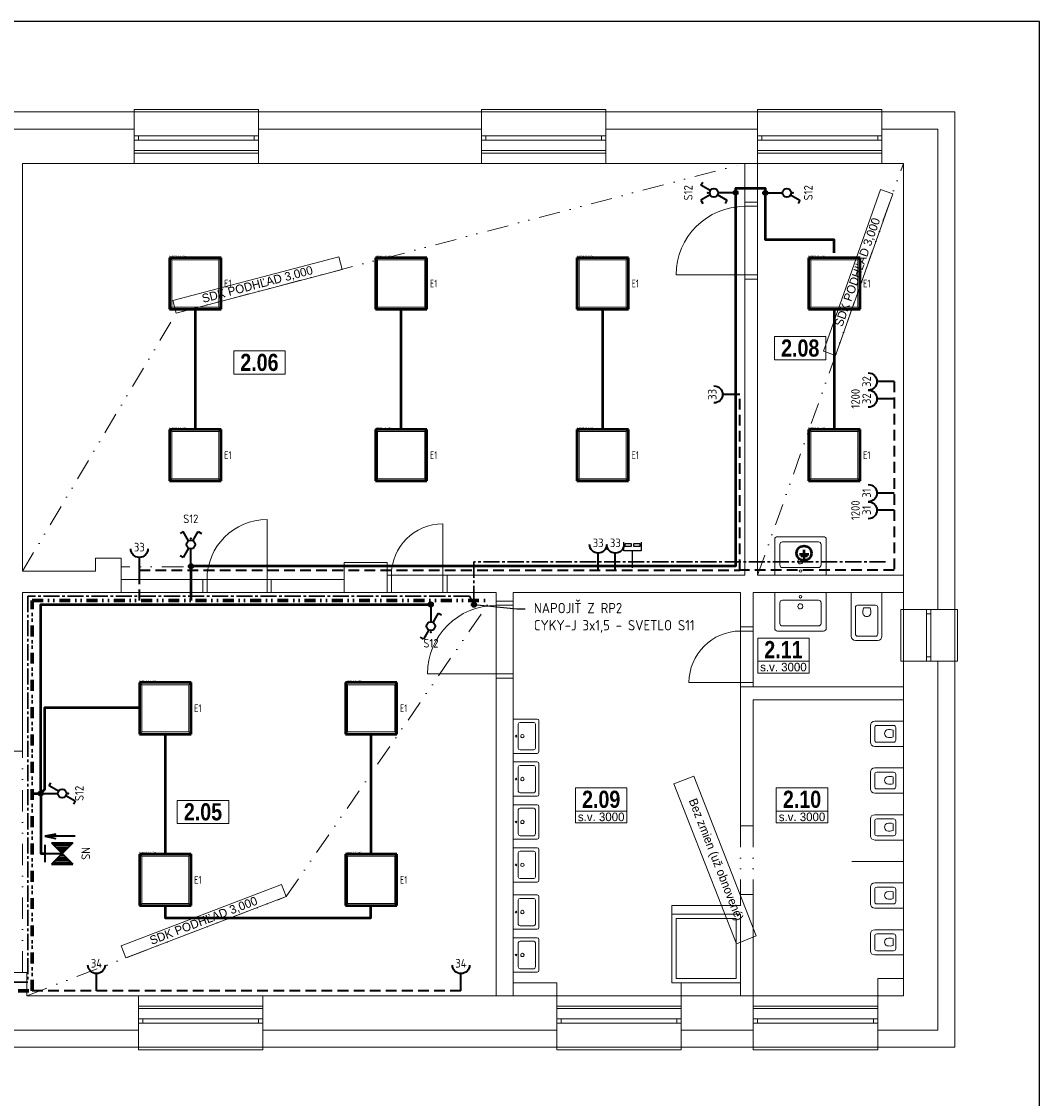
# Model space of a CAD drawing. Header units: millimetres. Extents: x 15895 to 58613, y -11754 to 79916.
# Tile 7 of 21: x 35526 to 47395, y 5395 to 17946. Entities that reach past the tile are written whole.
import ezdxf
from ezdxf.enums import TextEntityAlignment as Align

# ---------------------------------------------------------------- set-up
doc = ezdxf.new("R2010")
doc.units = ezdxf.units.MM
for name, pattern in [('DASHED2', [0.375, 0.25, -0.125]), ('DGN STYLE 4', [1.514702, 0.756878, -0.378439, 0.000946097, -0.378439]), ('DIVIDE', [1.25, 0.5, -0.25, 0, -0.25, 0, -0.25]), ('DĚLICÍ2', [15.875, 6.35, -3.175, 0, -3.175, 0, -3.175]), ('STŘEDOVÁ2', [1.125, 0.75, -0.125, 0.125, -0.125])]:
    doc.linetypes.add(name, pattern=pattern)
doc.layers.get('0').update_dxf_attribs({"linetype": 'CONTINUOUS'})
doc.layers.get('DEFPOINTS').update_dxf_attribs({"linetype": 'CONTINUOUS'})
for name, color, linetype, lineweight in [('- zariadenie', 30, 'CONTINUOUS', 0), ('1-BLESKOZVOD', 1, 'CONTINUOUS', 50), ('1-ENN - SILN. ŽLABY', 165, 'CONTINUOUS', 70), ('1-ENN-SVETLÁ', 4, 'CONTINUOUS', 40), ('1-ENN-ZÁSUVKY', 1, 'CONTINUOUS', 40), ('1-ENNsvietidlá', 7, 'CONTINUOUS', 50), ('2DE_SPP', 41, 'CONTINUOUS', 25), ('2DE_TXTMARK', 41, 'CONTINUOUS', 18), ('CP_DETAL', 33, 'CONTINUOUS', 18), ('EL1', 7, 'CONTINUOUS', 30), ('EL2', 7, 'CONTINUOUS', 40), ('EL3', 4, 'CONTINUOUS', 40), ('EL_POPIS', 7, 'CONTINUOUS', 25), ('ELEKTRO NN', 1, 'CONTINUOUS', 40), ('HLAVNÉ POSPÁJANIE - TRASY', 30, 'DGN STYLE 4', 30), ('tenka', 7, 'CONTINUOUS', 0), ('ZÁSUVKY', 4, 'CONTINUOUS', 35)]:
    doc.layers.add(name, color=color, linetype=linetype, lineweight=lineweight)
doc.layers.add('2DE_TXTLUM', color=7, linetype='CONTINUOUS')
doc.styles.add('1-50_ce_2mm_100', font='GOTHIC.TTF', dxfattribs={"height": 100})
doc.styles.add('CP_ATTR', font='isocp.shx')
doc.styles.add('ISOCP', font='isocp.shx')
doc.styles.get("Standard").update_dxf_attribs({"font": 'isocp.shx'})

# ---------------------------------------------------------------- blocks, each defined once
blk = doc.blocks.new('u 600x450')
for p, q in [((300, 0), (-300, 0)), ((-300, 0), (-300, -420)), ((-240, -120), (-240, -360)), ((210, -90), (-210, -90)), ((240, -360), (240, -120)), ((300, -420), (300, 0)), ((-270, -450), (270, -450)), ((-210, -390), (210, -390))]:
    blk.add_line(p, q)
blk.add_circle((0, -50), 15)
for centre, start, end in [((-210, -120), 90, 180), ((210, -120), 360, 90), ((-210, -360), 180, 270), ((210, -360), 270, 360), ((-270, -420), 180, 270), ((270, -420), 270, 360)]:
    blk.add_arc(centre, 30, start, end)
for start_param, end_param in [(4.457203, 7.598795), (1.31561, 4.457203)]:
    blk.add_ellipse((-1, -162), major_axis=(-29, -7.6), ratio=1, start_param=start_param, end_param=end_param)
blk = doc.blocks.new('sfdgfdgfdg')
at = {"layer": '- zariadenie'}
for p, q in [((1161909, -607680), (1162419, -607680)), ((1162419, -607680), (1162419, -608040)), ((1161859, -607990), (1161859, -607730)), ((1161909, -607965), (1161909, -607755)), ((1161934, -607730), (1162244, -607730)), ((1162240, -607864), (1162240, -607825)), ((1162269, -607965), (1162269, -607755)), ((1162240, -607864), (1162240, -607903)), ((1162419, -608040), (1161909, -608040)), ((1162244, -607990), (1161934, -607990))]:
    blk.add_line(p, q, dxfattribs=at)
for centre, radius, start, end in [((1161909, -607730), 50, 90, 180), ((1161934, -607755), 25, 90, 180), ((1162180, -607861), 41.5, 113.5039, 185.7802), ((1162197, -607944), 126, 70.245, 105.3461), ((1162244, -607755), 25, 0, 90), ((1162180, -607867), 41.5, 174.2198, 246.4961), ((1162197, -607784), 126, 254.654, 289.755), ((1161909, -607990), 50, 180, 270), ((1161934, -607965), 25, 180, 270), ((1162244, -607965), 25, 270, 0)]:
    blk.add_arc(centre, radius, start, end, dxfattribs=at)
blk = doc.blocks.new('fdgfdsgdfs')
at = {"layer": '- zariadenie'}
for p, q in [((1096470, -605299), (1096470, -605634)), ((1096715, -605249), (1096520, -605249)), ((1096690, -605299), (1096545, -605299)), ((1096765, -605634), (1096765, -605299)), ((1096520, -605324), (1096520, -605519)), ((1096715, -605519), (1096715, -605324)), ((1096690, -605544), (1096545, -605544)), ((1096621, -605515), (1096582, -605515)), ((1096621, -605515), (1096659, -605515)), ((1096470, -605634), (1096765, -605634))]:
    blk.add_line(p, q, dxfattribs=at)
for centre, radius, start, end in [((1096520, -605299), 50, 90, 180), ((1096545, -605324), 25, 90, 180), ((1096690, -605324), 25, 0, 90), ((1096715, -605299), 50, 0, 90), ((1096700, -605473), 126, 164.6539, 199.755), ((1096617, -605456), 41.5, 84.2198, 156.4961), ((1096624, -605456), 41.5, 23.5039, 95.7802), ((1096541, -605473), 126, 340.245, 15.346), ((1096545, -605519), 25, 180, 270), ((1096690, -605519), 25, 270, 0)]:
    blk.add_arc(centre, radius, start, end, dxfattribs=at)
blk = doc.blocks.new('*T390')
at = {"layer": 'DEFPOINTS', "color": 8, "lineweight": 0}
for p, q in [((0, 0), (600, 0)), ((0, 0), (0, -271)), ((600, 0), (600, -271)), ((0, -271), (600, -271))]:
    blk.add_line(p, q, dxfattribs=at)
at = {"layer": 'tenka', "color": 0, "insert": (300, -135), "char_height": 200, "width": 596, "attachment_point": 5, "style": '1-50_ce_2mm_100'}
blk.add_mtext('{\\fTechnicLite|b1|i0|c2|p2;\\C256;2.05}', dxfattribs=at)
blk = doc.blocks.new('*T391')
at = {"layer": 'DEFPOINTS', "color": 8, "lineweight": 0}
for p, q in [((0, 0), (600, 0)), ((0, 0), (0, -271)), ((600, 0), (600, -271)), ((0, -271), (600, -271))]:
    blk.add_line(p, q, dxfattribs=at)
at = {"layer": 'tenka', "color": 0, "insert": (300, -135), "char_height": 200, "width": 596, "attachment_point": 5, "style": '1-50_ce_2mm_100'}
blk.add_mtext('{\\fTechnicLite|b1|i0|c2|p2;\\C256;2.06}', dxfattribs=at)
blk = doc.blocks.new('*T392')
at = {"layer": 'DEFPOINTS', "color": 8, "lineweight": 0}
for p, q in [((0, 0), (600, 0)), ((0, 0), (0, -271)), ((600, 0), (600, -271)), ((0, -271), (600, -271))]:
    blk.add_line(p, q, dxfattribs=at)
at = {"layer": 'tenka', "color": 0, "insert": (300, -135), "char_height": 200, "width": 596, "attachment_point": 5, "style": '1-50_ce_2mm_100'}
blk.add_mtext('{\\fTechnicLite|b1|i0|c2|p2;\\C256;2.08}', dxfattribs=at)
blk = doc.blocks.new('*T393')
at = {"layer": 'DEFPOINTS', "color": 8, "lineweight": 0}
for p, q in [((0, 0), (600, 0)), ((0, 0), (0, -271)), ((600, 0), (600, -271)), ((0, -271), (600, -271))]:
    blk.add_line(p, q, dxfattribs=at)
at = {"layer": 'tenka', "color": 0, "insert": (300, -135), "char_height": 200, "width": 596, "attachment_point": 5, "style": '1-50_ce_2mm_100'}
blk.add_mtext('{\\fTechnicLite|b1|i0|c2|p2;\\C256;2.09}', dxfattribs=at)
blk = doc.blocks.new('*T394')
at = {"layer": 'DEFPOINTS', "color": 8, "lineweight": 0}
for p, q in [((0, 0), (600, 0)), ((0, 0), (0, -271)), ((600, 0), (600, -271)), ((0, -271), (600, -271))]:
    blk.add_line(p, q, dxfattribs=at)
at = {"layer": 'tenka', "color": 0, "insert": (300, -135), "char_height": 200, "width": 596, "attachment_point": 5, "style": '1-50_ce_2mm_100'}
blk.add_mtext('{\\fTechnicLite|b1|i0|c2|p2;\\C256;2.10}', dxfattribs=at)
blk = doc.blocks.new('*T395')
at = {"layer": 'DEFPOINTS', "color": 8, "lineweight": 0}
for p, q in [((0, 0), (600, 0)), ((0, 0), (0, -271)), ((600, 0), (600, -271)), ((0, -271), (600, -271))]:
    blk.add_line(p, q, dxfattribs=at)
at = {"layer": 'tenka', "color": 0, "insert": (300, -135), "char_height": 200, "width": 596, "attachment_point": 5, "style": '1-50_ce_2mm_100'}
blk.add_mtext('{\\fTechnicLite|b1|i0|c2|p2;\\C256;2.11}', dxfattribs=at)
blk = doc.blocks.new('*T404')
at = {"layer": 'DEFPOINTS', "color": 8, "lineweight": 0}
for p, q in [((0, 0), (233, 91)), ((0, 0), (729, -1863)), ((233, 91), (961, -1771)), ((729, -1863), (961, -1771))]:
    blk.add_line(p, q, dxfattribs=at)
at = {"layer": 'tenka', "color": 0, "insert": (481, -886), "char_height": 100, "width": 1996, "attachment_point": 5, "rotation": 291.3668, "style": '1-50_ce_2mm_100'}
blk.add_mtext('Bez zmien (už obnovené) ', dxfattribs=at)
blk = doc.blocks.new('*T406')
at = {"layer": 'DEFPOINTS', "color": 8, "lineweight": 0}
for p, q in [((0, 0), (0, 137)), ((0, 137), (600, 137)), ((600, 0), (600, 137)), ((0, 0), (600, 0))]:
    blk.add_line(p, q, dxfattribs=at)
at = {"layer": 'tenka', "color": 0, "insert": (300, 69), "char_height": 100, "width": 596, "attachment_point": 5, "style": '1-50_ce_2mm_100'}
blk.add_mtext('s.v. 3000', dxfattribs=at)
blk = doc.blocks.new('*T407')
at = {"layer": 'DEFPOINTS', "color": 8, "lineweight": 0}
for p, q in [((0, 0), (0, 137)), ((0, 137), (600, 137)), ((600, 0), (600, 137)), ((0, 0), (600, 0))]:
    blk.add_line(p, q, dxfattribs=at)
at = {"layer": 'tenka', "color": 0, "insert": (300, 69), "char_height": 100, "width": 596, "attachment_point": 5, "style": '1-50_ce_2mm_100'}
blk.add_mtext('s.v. 3000', dxfattribs=at)
blk = doc.blocks.new('*T408')
at = {"layer": 'DEFPOINTS', "color": 8, "lineweight": 0}
for p, q in [((0, 0), (0, 137)), ((0, 137), (600, 137)), ((600, 0), (600, 137)), ((0, 0), (600, 0))]:
    blk.add_line(p, q, dxfattribs=at)
at = {"layer": 'tenka', "color": 0, "insert": (300, 69), "char_height": 100, "width": 596, "attachment_point": 5, "style": '1-50_ce_2mm_100'}
blk.add_mtext('s.v. 3000', dxfattribs=at)
blk = doc.blocks.new('*T421')
at = {"layer": 'DEFPOINTS', "color": 8, "lineweight": 0}
for p, q in [((-38, 145), (1896, 654)), ((1934, 509), (1896, 654)), ((0, 0), (1934, 509)), ((0, 0), (-38, 145))]:
    blk.add_line(p, q, dxfattribs=at)
at = {"layer": 'tenka', "color": 0, "insert": (948, 327), "char_height": 100, "width": 1996, "attachment_point": 5, "rotation": 14.7403, "style": '1-50_ce_2mm_100'}
blk.add_mtext('SDK PODHĽAD 3,000', dxfattribs=at)
blk = doc.blocks.new('*T427')
at = {"layer": 'DEFPOINTS', "color": 8, "lineweight": 0}
for p, q in [((-54, 140), (1815, 854)), ((1868, 714), (1815, 854)), ((0, 0), (1868, 714)), ((0, 0), (-54, 140))]:
    blk.add_line(p, q, dxfattribs=at)
at = {"layer": 'tenka', "color": 0, "insert": (907, 427), "char_height": 100, "width": 1996, "attachment_point": 5, "rotation": 20.9163, "style": '1-50_ce_2mm_100'}
blk.add_mtext('SDK PODHĽAD 3,000', dxfattribs=at)
blk = doc.blocks.new('*T428')
at = {"layer": 'DEFPOINTS', "color": 8, "lineweight": 0}
for p, q in [((-141, 50), (526, 1935)), ((0, 0), (668, 1885)), ((668, 1885), (526, 1935)), ((0, 0), (-141, 50))]:
    blk.add_line(p, q, dxfattribs=at)
at = {"layer": 'tenka', "color": 0, "insert": (263, 968), "char_height": 100, "width": 1996, "attachment_point": 5, "rotation": 70.4976, "style": '1-50_ce_2mm_100'}
blk.add_mtext('SDK PODHĽAD 3,000', dxfattribs=at)
blk = doc.blocks.new('LED panel 600x600')
for p, q in [((0, 600), (0, 0)), ((600, 600), (0, 600)), ((600, 0), (600, 600)), ((0, 0), (600, 0))]:
    blk.add_line(p, q)
at = {"layer": 'CP_DETAL'}
for p, q in [((25, 575), (0, 600)), ((25, 575), (25, 25)), ((575, 575), (25, 575)), ((575, 575), (600, 600)), ((575, 575), (575, 25)), ((25, 25), (0, 0)), ((25, 25), (575, 25)), ((575, 25), (600, 0))]:
    blk.add_line(p, q, dxfattribs=at)
at = {"linetype": 'ByBlock', "style": 'CP_ATTR', "flags": 9}
for tag in ['TEXT_10', 'TEXT_09', 'TEXT_08', 'TEXT_07', 'TEXT_06', 'TEXT_05', 'TEXT_04', 'TEXT_03', 'TEXT_02', 'TEXT_01', 'SHAPE', 'LAMPTYPE', 'COLOR_LIGHT', 'IP', 'COLOR_TEMP', 'LIGHT_EFFICACY', 'FLUX', 'OTHER', 'WEIGHT', 'VOLTAGE', 'POWER', 'CHARACTER', 'ORDER-NO', 'PRODUCT-TYPE', 'ARTICLE', 'PRODUCER', 'NRLAMPS', 'GROUP', 'NAME']:
    blk.add_attdef(tag, text='', height=0.000000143, dxfattribs=at).set_placement((300, 300), align=Align.MIDDLE_LEFT)
at = {"layer": '2DE_TXTLUM', "style": 'CP_ATTR', "width": 0.8, "flags": 8}
blk.add_attdef('NUMBER', text='', height=90, dxfattribs=at).set_placement((636, 300), align=Align.MIDDLE_LEFT)
at = {"layer": '2DE_TXTMARK', "linetype": 'ByBlock', "style": 'CP_ATTR', "width": 0.8, "flags": 8}
blk.add_attdef('MARK1', text='', height=20, dxfattribs=at).set_placement((0, 620), align=Align.MIDDLE_LEFT)
blk = doc.blocks.new('cpel_2590b_fhmd44h')
blk.add_arc((0, -2.5), 2.5, 0, 180)
at = {"linetype": 'ByBlock', "style": 'CP_ATTR', "flags": 9}
for tag in ['NAME', 'GROUP', 'NUMBER', 'PRODUCER', 'ARTICLE', 'PRODUCT-TYPE', 'ORDER-NO', 'CHARACTER', 'POWER', 'VOLTAGE', 'WEIGHT', 'OTHER']:
    blk.add_attdef(tag, text='', height=0.000625, dxfattribs=at).set_placement((-2.5, -2.5), align=Align.MIDDLE_LEFT)
blk = doc.blocks.new('CPEL_socket_02x_fhmd44h')
blk.add_line((0, 0), (0, -0.4))
at = {"xscale": 0.08, "yscale": 0.08, "zscale": 0.08}
blk.add_blockref('cpel_2590b_fhmd44h', (0, -0.4), dxfattribs=at)
at = {"style": 'CP_ATTR', "flags": 12}
for tag, p in [('m', (0.34, -0.3)), ('n', (0, -0.64))]:
    blk.add_attdef(tag, text='', height=0.2, dxfattribs=at).set_placement(p, align=Align.MIDDLE_CENTER)
at = {"linetype": 'ByBlock', "style": 'CP_ATTR', "flags": 9}
for tag, p in [('ORDER-NO', (-0.176, -0.301)), ('CHARACTER', (-0.176, -0.3)), ('NAME', (-0.176, -0.3)), ('GROUP', (-0.175, -0.301)), ('NUMBER', (-0.176, -0.301)), ('PRODUCER', (-0.175, -0.3)), ('ARTICLE', (-0.175, -0.3)), ('PRODUCT-TYPE', (-0.176, -0.301)), ('POWER', (-0.175, -0.301)), ('VOLTAGE', (-0.175, -0.301)), ('WEIGHT', (-0.175, -0.3)), ('OTHER', (-0.175, -0.3)), ('FUNCTION', (-0.175, -0.301)), ('LINK', (-0.176, -0.301))]:
    blk.add_attdef(tag, text='', height=0.000625, dxfattribs=at).set_placement(p, align=Align.MIDDLE_LEFT)
blk = doc.blocks.new('ELJV8')
at = {"layer": 'EL2'}
for p, q in [((-1, 0), (1, 0)), ((-0.912758, 0.4085), (0.912758, 0.4085)), ((-0.588496, 0.8085), (0.588496, 0.8085)), ((-0.920178, -0.3915), (0.920178, -0.3915)), ((-0.613458, -0.7915), (0.611169, -0.7915))]:
    blk.add_line(p, q, dxfattribs=at)
at = {"layer": 'EL2', "linetype": 'Continuous'}
blk.add_circle((0, 0), 1, dxfattribs=at)
at = {"layer": 'EL1', "linetype": 'Continuous', "flags": 1}
blk.add_attdef('KRABICE', (-0.013458, 0.0085), '', height=2, dxfattribs=at)
at = {"layer": 'EL1', "flags": 8}
blk.add_attdef('DRUH', (1.686542, -0.7915), '', height=1.7, dxfattribs=at)
blk = doc.blocks.new('spínač 6')
at = {"linetype": 'Continuous'}
blk.add_point((0, 2.4), dxfattribs=at)
blk.add_point((0, 2.4), dxfattribs=at)
blk.add_point((0, 2.4), dxfattribs=at)
at = {"layer": 'EL2', "linetype": 'Continuous'}
for p, q in [((0.5, 1.87), (1.75, 4.03)), ((1.75, 4.03), (2.47, 3.61)), ((-0.5, 0.13), (-1.75, -2.03)), ((-1.75, -2.03), (-2.47, -1.61))]:
    blk.add_line(p, q, dxfattribs=at)
blk.add_circle((0, 1), 1, dxfattribs=at)
at = {"layer": 'EL1', "linetype": 'Continuous', "flags": 8}
blk.add_attdef('POPIS', text='', height=2, dxfattribs=at).set_placement((0, 7), align=Align.MIDDLE)
at = {"layer": 'EL1', "linetype": 'Continuous', "flags": 1}
blk.add_attdef('ZARIZENI', (0, 1.2), '', height=2, dxfattribs=at)
at = {"layer": 'EL1', "flags": 8}
blk.add_attdef('DRUH', (2, 0.5), '', height=1.7, dxfattribs=at)
blk = doc.blocks.new('NS nastenné')
at = {"layer": 'EL2', "linetype": 'Continuous'}
for p, q in [((-4, 7), (-4, 0)), ((-4.5, 2.499999), (-4, 0)), ((-4, 0), (-3.499999, 2.5))]:
    blk.add_line(p, q, dxfattribs=at)
at = {"layer": 'EL3', "linetype": 'Continuous'}
for p, q in [((-2.5, 1.5), (-2.5, 6.5)), ((-2.474874, 1.525126), (2.474874, 6.474874)), ((-2.474874, 6.474874), (2.474874, 1.525126)), ((-2, 2), (-2, 6)), ((-1.5, 2.5), (-1.5, 5.5)), ((1.5, 2.5), (1.5, 5.5)), ((2, 2), (2, 6)), ((2.5, 1.5), (2.5, 6.5)), ((-1, 3), (-1, 5)), ((-0.5, 3.5), (-0.5, 4.5)), ((0, 0), (0, 4)), ((0.5, 3.5), (0.5, 4.5)), ((1, 3), (1, 5)), ((-2, 0), (2, 0))]:
    blk.add_line(p, q, dxfattribs=at)
at = {"layer": 'EL1', "flags": 8}
blk.add_attdef('POPIS', text='', height=2, dxfattribs=at).set_placement((0, 9.5), align=Align.MIDDLE)
at = {"layer": 'EL1', "linetype": 'Continuous', "flags": 1}
blk.add_attdef('SVITIDLO', (0, 4), '', height=2, dxfattribs=at)
blk = doc.blocks.new('spínač 6+6')
at = {"linetype": 'Continuous'}
blk.add_point((0, 2.4), dxfattribs=at)
blk.add_point((0, 2.4), dxfattribs=at)
blk.add_point((0, 2.4), dxfattribs=at)
at = {"layer": 'EL2', "linetype": 'Continuous'}
for p, q in [((-1.75, 4.03), (-2.47, 3.61)), ((-0.5, 1.87), (-1.75, 4.03)), ((0.5, 1.87), (1.75, 4.03)), ((1.75, 4.03), (2.47, 3.61)), ((-0.5, 0.13), (-1.75, -2.03)), ((-1.75, -2.03), (-2.47, -1.61))]:
    blk.add_line(p, q, dxfattribs=at)
blk.add_circle((0, 1), 1, dxfattribs=at)
at = {"layer": 'EL1', "linetype": 'Continuous', "flags": 8}
blk.add_attdef('POPIS', text='', height=2, dxfattribs=at).set_placement((0, 7), align=Align.MIDDLE)
at = {"layer": 'EL1', "linetype": 'Continuous', "flags": 1}
blk.add_attdef('ZARIZENI', (0, 1.2), '', height=2, dxfattribs=at)
at = {"layer": 'EL1', "flags": 8}
blk.add_attdef('DRUH', (2, 0.5), '', height=1.7, dxfattribs=at)
blk = doc.blocks.new('spínač 1')
at = {"linetype": 'Continuous'}
blk.add_point((0, 2.4), dxfattribs=at)
at = {"layer": 'EL2', "linetype": 'Continuous'}
for p, q in [((0.5, 1.87), (1.75, 4.03)), ((1.75, 4.03), (2.47, 3.61))]:
    blk.add_line(p, q, dxfattribs=at)
blk.add_circle((0, 1), 1, dxfattribs=at)
at = {"layer": 'EL1', "linetype": 'Continuous', "flags": 8}
blk.add_attdef('POPIS', text='', height=2, dxfattribs=at).set_placement((0, 7), align=Align.MIDDLE)
at = {"layer": 'EL1', "linetype": 'Continuous', "flags": 1}
blk.add_attdef('ZARIZENI', (0, 1.2), '', height=2, dxfattribs=at)
at = {"layer": 'EL1', "flags": 8}
blk.add_attdef('DRUH', (2, 0.5), '', height=1.7, dxfattribs=at)
blk = doc.blocks.new('CPEL_3396')
for p, q in [((0, 0), (0, -0.4)), ((-0.2, -0.6), (-0.2, -0.4)), ((-0.2, -0.4), (0.2, -0.4)), ((0.2, -0.4), (0.2, -0.6))]:
    blk.add_line(p, q)
for points in [[(-0.171, -0.5), (-0.029, -0.5), (-0.029, -0.567), (-0.171, -0.567)], [(0.029, -0.5), (0.171, -0.5), (0.171, -0.567), (0.029, -0.567)]]:
    blk.add_lwpolyline(points, close=True)
at = {"linetype": 'ByBlock', "style": 'CP_ATTR'}
for tag, height, flags, p in [('NAME', 0.00005, 9, (-0.092, -0.418)), ('GROUP', 0.00005, 9, (-0.092, -0.418)), ('PRODUCER', 0.00005, 9, (-0.092, -0.418)), ('CHARACTER', 0.00005, 9, (-0.092, -0.418)), ('VOLTAGE', 0.00005, 9, (-0.092, -0.419)), ('WEIGHT', 0.00005, 9, (-0.092, -0.418)), ('OTHER', 0.00005, 9, (-0.092, -0.418)), ('PRODUCT-TYPE', 0.00005, 9, (-0.092, -0.419)), ('ORDER-NO', 0.00005, 9, (-0.092, -0.419)), ('POWER', 0.00005, 9, (-0.092, -0.419)), ('ARTICLE', 0.286, 8, (-0.092, -0.418)), ('NUMBER', 0.286, 8, (-0.092, -0.418))]:
    blk.add_attdef(tag, text='', height=height, dxfattribs=dict(at, flags=flags)).set_placement(p, align=Align.MIDDLE_LEFT)
blk = doc.blocks.new('ekvipotencial')
for p, q in [((2, -26), (2, 74)), ((-105, -26), (109, -26)), ((-71, -64), (79, -64)), ((-22, -102), (29, -102))]:
    blk.add_line(p, q)
blk.add_circle((0, 0), 172)

msp = doc.modelspace()

# ---------------------------------------------------------------- linework, layer by layer
msp.add_lwpolyline([(47395, 17946), (15895, 17946), (15895, -11754), (47395, -11754)], close=True)
at = {"layer": '1-ENN - SILN. ŽLABY', "linetype": 'DĚLICÍ2', "ltscale": 20}
msp.add_lwpolyline([(29450, 6550), (29450, 6650), (35650, 6650), (35650, 11200), (41000, 11200)], dxfattribs=at)
at = {"layer": '1-ENN-SVETLÁ'}
for p, q in [((43850, 15950), (43650, 15950)), ((44200, 15950), (44400, 15950)), ((37500, 11600), (37500, 11800)), ((40300, 11150), (40300, 10950)), ((35750, 8950), (35950, 8950))]:
    msp.add_line(p, q, dxfattribs=at)
at = {"layer": '1-ENN-SVETLÁ', "linetype": 'Continuous', "lineweight": 50}
for points in [[(45000, 15250), (45000, 15400), (44200, 15400), (44200, 16000), (43850, 16000), (43850, 11600), (37500, 11600), (37500, 11200)], [(37550, 14600), (37550, 13200)], [(39950, 14600), (39950, 13200)], [(42300, 14600), (42300, 13200)], [(45000, 14600), (45000, 13200)], [(40800, 11200), (40800, 11150)], [(35650, 8950), (35750, 8950), (35750, 11150), (40300, 11150)], [(35750, 8950), (35800, 9000), (35800, 9950), (36900, 9950)], [(37200, 9650), (37200, 8250)], [(39600, 9650), (39600, 8250)], [(35750, 8950), (35750, 8250), (35800, 8250)], [(37200, 7650), (37200, 7500), (39600, 7500), (39600, 7650)]]:
    msp.add_lwpolyline(points, dxfattribs=at)
at = {"layer": '1-ENN-ZÁSUVKY', "linetype": 'DASHED2', "ltscale": 500}
for points in [[(45700, 13750), (45700, 11550), (43900, 11550)], [(36900, 11200), (36900, 11550), (43900, 11550), (43900, 13600)], [(40650, 6650), (35650, 6650)]]:
    msp.add_lwpolyline(points, dxfattribs=at)
at = {"layer": 'EL_POPIS', "linetype": 'Continuous'}
msp.add_lwpolyline([(40800, 11150), (41300, 11100), (41400, 11100)], dxfattribs=at)
at = {"layer": 'HLAVNÉ POSPÁJANIE - TRASY', "linetype": 'STŘEDOVÁ2', "ltscale": 250}
msp.add_lwpolyline([(45600, 11650), (40800, 11650), (40800, 11150), (40750, 11250), (35600, 11250), (35600, 6750), (30100, 6750), (30100, 6550)], dxfattribs=at)
at = {"layer": 'tenka'}
for p, q in [((34459, 16892), (36839, 16892)), ((36839, 16892), (36839, 16292)), ((38289, 16892), (40889, 16892)), ((38289, 16892), (38289, 16292)), ((40889, 16892), (40889, 16292)), ((42339, 16892), (44109, 16892)), ((42339, 16892), (42339, 16292)), ((44109, 16892), (44109, 16292)), ((45559, 16892), (46409, 16892)), ((45559, 16892), (45559, 16292)), ((46409, 16892), (46409, 11092)), ((38289, 16612), (36839, 16612)), ((36889, 16612), (36889, 16562)), ((38239, 16612), (38239, 16562)), ((42339, 16612), (40889, 16612)), ((40939, 16612), (40939, 16562)), ((42289, 16612), (42289, 16562)), ((45559, 16612), (44109, 16612)), ((44159, 16612), (44159, 16562)), ((45509, 16612), (45509, 16562)), ((38289, 16562), (36839, 16562)), ((42339, 16562), (40889, 16562)), ((45559, 16562), (44109, 16562)), ((36839, 16412), (38289, 16412)), ((40889, 16412), (42339, 16412)), ((44109, 16412), (45559, 16412)), ((35539, 16292), (36839, 16292)), ((35539, 11542), (35539, 16292)), ((38289, 16292), (39289, 16292)), ((39289, 16292), (40889, 16292)), ((42339, 16292), (43959, 16292)), ((43959, 15842), (43959, 16292)), ((43959, 16292), (44109, 16292)), ((44109, 15842), (44109, 16292)), ((45559, 16292), (45809, 16292)), ((45809, 16292), (45809, 11492)), ((43959, 15842), (44109, 15842)), ((43959, 15842), (43959, 14942)), ((44109, 15842), (44109, 14942)), ((43959, 15792), (44109, 15792)), ((43159, 14992), (44109, 14992)), ((43959, 11492), (43959, 14942)), ((43959, 14942), (44109, 14942)), ((44109, 11492), (44109, 14942)), ((38389, 11292), (38389, 12142)), ((40439, 12092), (40439, 11292)), ((36389, 11692), (36689, 11692)), ((36389, 11542), (36389, 11692)), ((36689, 11442), (36689, 11692)), ((39289, 11442), (39289, 11642)), ((39289, 11642), (39789, 11642)), ((39789, 11642), (39789, 11292)), ((35539, 11542), (36389, 11542)), ((36689, 11442), (37639, 11442)), ((36689, 11442), (36689, 11292)), ((37639, 11442), (37639, 11292)), ((37639, 11442), (38439, 11442)), ((37689, 11292), (37689, 11442)), ((38439, 11442), (38439, 11292)), ((38439, 11442), (39289, 11442)), ((39289, 11442), (39289, 11292)), ((39789, 11492), (40489, 11492)), ((40489, 11492), (39789, 11492)), ((39839, 11492), (39839, 11292)), ((40489, 11492), (40489, 11292)), ((40489, 11492), (43959, 11492)), ((44109, 11492), (45809, 11492)), ((45809, 11492), (45809, 11292)), ((35539, 11292), (37639, 11292)), ((35539, 11292), (35539, 9442)), ((37639, 11292), (38439, 11292)), ((38439, 11292), (39789, 11292)), ((40489, 11292), (39789, 11292)), ((40489, 11292), (41059, 11292)), ((41059, 11292), (41059, 11192)), ((41059, 11192), (41259, 11192)), ((41059, 11192), (41059, 10292)), ((41259, 11292), (43909, 11292)), ((41259, 11292), (41259, 11192)), ((41259, 11192), (41259, 10292)), ((43909, 11292), (43909, 10892)), ((44059, 11292), (45809, 11292)), ((44059, 11292), (44059, 10892)), ((45809, 11292), (45809, 11092)), ((41059, 11142), (41259, 11142)), ((46409, 11092), (45809, 11092)), ((46079, 10492), (46079, 11092)), ((46129, 10492), (46129, 11092)), ((46129, 11042), (46079, 11042)), ((43909, 10892), (44059, 10892)), ((43909, 10892), (43909, 10192)), ((43909, 10842), (44059, 10842)), ((44059, 10892), (44059, 10192)), ((46409, 10492), (45809, 10492)), ((45809, 10492), (45809, 10192)), ((46129, 10542), (46079, 10542)), ((46409, 10492), (46409, 5992)), ((40259, 10342), (41259, 10342)), ((41059, 10292), (41259, 10292)), ((41059, 10292), (41059, 6592)), ((41259, 10292), (41259, 6742)), ((43309, 10242), (44059, 10242)), ((43909, 10192), (45809, 10192)), ((43909, 10192), (43909, 8572)), ((45809, 10042), (45809, 10192)), ((44059, 10042), (45809, 10042)), ((44059, 10042), (44059, 8572)), ((45809, 10042), (45809, 6792)), ((35239, 9442), (35539, 9442)), ((43909, 8572), (44059, 8572)), ((45809, 8157), (45209, 8157)), ((43909, 7772), (43909, 7642)), ((43909, 7772), (44059, 7772)), ((44059, 7772), (44059, 6592)), ((43109, 7642), (43109, 7542)), ((43109, 7642), (43909, 7642)), ((43109, 7542), (43909, 7542)), ((43909, 7542), (43909, 6742)), ((35239, 6862), (35589, 6862)), ((35589, 6862), (35589, 6592)), ((45509, 6792), (45809, 6792)), ((45509, 6792), (45509, 5992)), ((45809, 6792), (45809, 6592)), ((41259, 6742), (41769, 6742)), ((41259, 6742), (41259, 6592)), ((41769, 6742), (41769, 5992)), ((43219, 6592), (43219, 6742)), ((43909, 6592), (43909, 6742)), ((35589, 6592), (36889, 6592)), ((36889, 6592), (36889, 5992)), ((38339, 6592), (41059, 6592)), ((38339, 6592), (38339, 5992)), ((41769, 6592), (41059, 6592)), ((43219, 6592), (43909, 6592)), ((43219, 6592), (43219, 5992)), ((43909, 6592), (44059, 6592)), ((44059, 6592), (44059, 6592)), ((44059, 6592), (44059, 5992)), ((38339, 6472), (36889, 6472)), ((43219, 6472), (41769, 6472)), ((45509, 6472), (44059, 6472)), ((36889, 6322), (38339, 6322)), ((36939, 6272), (36939, 6322)), ((38289, 6272), (38289, 6322)), ((41769, 6322), (43219, 6322)), ((41819, 6272), (41819, 6322)), ((43169, 6272), (43169, 6322)), ((44059, 6322), (45509, 6322)), ((44109, 6272), (44109, 6322)), ((45459, 6272), (45459, 6322)), ((36889, 6272), (38339, 6272)), ((41769, 6272), (43219, 6272)), ((44059, 6272), (45509, 6272)), ((34459, 5992), (36889, 5992)), ((38339, 5992), (41769, 5992)), ((43219, 5992), (44059, 5992)), ((45509, 5992), (46409, 5992))]:
    msp.add_line(p, q, dxfattribs=at)
at = {"layer": 'tenka', "ltscale": 3}
for p, q in [((36839, 16892), (38289, 16892)), ((40889, 16892), (42339, 16892)), ((44109, 16892), (45559, 16892)), ((36839, 16442), (38289, 16442)), ((40889, 16442), (42339, 16442)), ((44109, 16442), (45559, 16442)), ((45809, 11092), (45809, 10492)), ((46409, 11092), (46409, 10492)), ((38339, 6442), (36889, 6442)), ((43219, 6442), (41769, 6442)), ((45509, 6442), (44059, 6442)), ((38339, 5992), (36889, 5992)), ((43219, 5992), (41769, 5992)), ((45509, 5992), (44059, 5992))]:
    msp.add_line(p, q, dxfattribs=at)
at = {"layer": 'tenka', "linetype": 'Continuous'}
for p, q in [((34459, 16692), (36839, 16692)), ((38289, 16692), (40889, 16692)), ((42339, 16692), (44109, 16692)), ((45559, 16692), (46209, 16692)), ((46209, 16692), (46209, 11092)), ((46209, 10492), (46209, 6192)), ((43219, 6742), (43909, 6742)), ((45509, 6592), (45809, 6592)), ((34459, 6192), (36889, 6192)), ((38339, 6192), (41769, 6192)), ((43219, 6192), (44059, 6192)), ((45509, 6192), (46209, 6192))]:
    msp.add_line(p, q, dxfattribs=at)
at = {"layer": 'tenka', "ltscale": 300}
for p, q in [((36839, 16292), (38289, 16292)), ((40889, 16292), (42339, 16292)), ((44109, 16292), (45559, 16292)), ((38339, 6592), (36889, 6592)), ((43219, 6592), (41769, 6592)), ((45509, 6592), (44059, 6592))]:
    msp.add_line(p, q, dxfattribs=at)
at = {"layer": 'tenka', "linetype": 'DIVIDE', "ltscale": 500}
for p, q in [((37330, 14548), (43959, 16292)), ((44109, 11492), (45809, 16292)), ((35539, 11542), (37330, 14548)), ((39289, 11592), (36689, 11592)), ((38612, 7747), (41059, 11292)), ((35539, 6862), (35539, 9442)), ((43909, 8572), (43909, 7772)), ((44059, 8572), (44059, 7772)), ((35589, 6592), (38612, 7747))]:
    msp.add_line(p, q, dxfattribs=at)
at = {"layer": 'tenka'}
for points in [[(36839, 16892), (36839, 16922), (38289, 16922), (38289, 16892)], [(40889, 16892), (40889, 16922), (42339, 16922), (42339, 16892)], [(44109, 16892), (44109, 16922), (45559, 16922), (45559, 16892)], [(45809, 11092), (45779, 11092), (45779, 10492), (45809, 10492)], [(46409, 11092), (46439, 11092), (46439, 10492), (46409, 10492)], [(38339, 5992), (38339, 5962), (36889, 5962), (36889, 5992)], [(43219, 5992), (43219, 5962), (41769, 5962), (41769, 5992)], [(45509, 5992), (45509, 5962), (44059, 5962), (44059, 5992)]]:
    msp.add_lwpolyline(points, dxfattribs=at)
for points in [[(45809, 10192), (44059, 10192), (44059, 11292), (45809, 11292)], [(43909, 6742), (43109, 6742), (43109, 7542), (43909, 7542)], [(43859, 6792), (43159, 6792), (43159, 7492), (43859, 7492)]]:
    msp.add_lwpolyline(points, close=True, dxfattribs=at)
for centre, radius in [((43959, 14992), 800), ((38389, 11442), 700), ((40439, 11492), 600), ((41059, 10342), 800), ((43909, 10242), 600)]:
    msp.add_arc(centre, radius, 90, 180, dxfattribs=at)

# ---------------------------------------------------------------- block references
for name, p in [('*T428', (45017, 14054)), ('*T421', (37330, 14548)), ('*T392', (44306, 14274)), ('*T391', (38000, 14107)), ('*T395', (44110, 10761)), ('*T408', (44110, 10353)), ('*T404', (43132, 9061)), ('*T393', (41985, 9015)), ('*T394', (44327, 9015)), ('*T390', (37342, 8869)), ('*T406', (41985, 8607)), ('*T407', (44327, 8607)), ('*T427', (36744, 7033))]:
    msp.add_blockref(name, p)
at = {"layer": '1-BLESKOZVOD', "color": 3, "xscale": 0.5, "yscale": 0.5, "zscale": 0.5}
msp.add_blockref('ekvipotencial', (44650, 11750), dxfattribs=at)
at = {"layer": '1-ENN-SVETLÁ', "xscale": 50, "yscale": 50, "zscale": 50}
for name, p, rotation, values in [('spínač 6+6', (43650, 15950), 90, {'POPIS': 'S12'}), ('NS nastenné', (35800, 8250), 269.9999999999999, {'POPIS': 'NS'})]:
    msp.add_blockref(name, p, dxfattribs=dict(at, rotation=rotation)).add_auto_attribs(values)
msp.add_blockref('spínač 6+6', (37500, 11800), dxfattribs=at).add_auto_attribs({'POPIS': 'S12'})
at = {"layer": '1-ENN-SVETLÁ'}
ref = msp.add_blockref('spínač 6', (40300, 10950), dxfattribs=dict(at, xscale=50, yscale=50, zscale=50, rotation=180))
ref.add_attrib('POPIS', 'S12', dxfattribs={"layer": 'EL1', "linetype": 'Continuous', "height": 100, "flags": 8}).set_placement((40300, 10700), align=Align.MIDDLE)
ref = msp.add_blockref('spínač 6', (35950, 8950), dxfattribs=dict(at, xscale=50, yscale=50, zscale=50, rotation=270))
ref.add_attrib('POPIS', 'S12', dxfattribs={"layer": 'EL1', "linetype": 'Continuous', "height": 100, "rotation": 90, "flags": 8}).set_placement((36200, 8950), align=Align.MIDDLE)
at = {"layer": '1-ENN-ZÁSUVKY'}
ref = msp.add_blockref('CPEL_socket_02x_fhmd44h', (45700, 13750), dxfattribs=dict(at, xscale=-499.9999999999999, yscale=499.9999999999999, zscale=500, rotation=269.9999999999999))
ref.add_attrib('n', '32', dxfattribs={"layer": '0', "height": 100, "rotation": 90, "style": 'CP_ATTR', "flags": 12}).set_placement((45380, 13750), align=Align.MIDDLE_CENTER)
ref = msp.add_blockref('CPEL_socket_02x_fhmd44h', (43900, 13600), dxfattribs=dict(at, xscale=-499.9999999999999, yscale=499.9999999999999, zscale=500, rotation=269.9999999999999))
ref.add_attrib('n', '33', dxfattribs={"layer": '0', "height": 100, "rotation": 90, "style": 'CP_ATTR', "flags": 12}).set_placement((43580, 13600), align=Align.MIDDLE_CENTER)
ref = msp.add_blockref('CPEL_socket_02x_fhmd44h', (45700, 13550), dxfattribs=dict(at, xscale=-499.9999999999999, yscale=499.9999999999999, zscale=500, rotation=269.9999999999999))
ref.add_attrib('n', '32', dxfattribs={"layer": '0', "height": 100, "rotation": 90, "style": 'CP_ATTR', "flags": 12}).set_placement((45380, 13550), align=Align.MIDDLE_CENTER)
ref.add_attrib('m', '1200', dxfattribs={"layer": '0', "height": 100, "rotation": 90, "style": 'CP_ATTR', "flags": 12}).set_placement((45250, 13550), align=Align.MIDDLE_CENTER)
ref = msp.add_blockref('CPEL_socket_02x_fhmd44h', (45700, 12450), dxfattribs=dict(at, xscale=-499.9999999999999, yscale=499.9999999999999, zscale=500, rotation=269.9999999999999))
ref.add_attrib('n', '31', dxfattribs={"layer": '0', "height": 100, "rotation": 90, "style": 'CP_ATTR', "flags": 12}).set_placement((45380, 12450), align=Align.MIDDLE_CENTER)
ref = msp.add_blockref('CPEL_socket_02x_fhmd44h', (45700, 12250), dxfattribs=dict(at, xscale=-499.9999999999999, yscale=499.9999999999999, zscale=500, rotation=269.9999999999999))
ref.add_attrib('n', '31', dxfattribs={"layer": '0', "height": 100, "rotation": 90, "style": 'CP_ATTR', "flags": 12}).set_placement((45380, 12250), align=Align.MIDDLE_CENTER)
ref.add_attrib('m', '1200', dxfattribs={"layer": '0', "height": 100, "rotation": 90, "style": 'CP_ATTR', "flags": 12}).set_placement((45250, 12250), align=Align.MIDDLE_CENTER)
ref = msp.add_blockref('CPEL_socket_02x_fhmd44h', (36900, 11500), dxfattribs=dict(at, xscale=-499.9999999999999, yscale=499.9999999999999, zscale=500, rotation=180))
ref.add_attrib('n', '33', dxfattribs={"layer": '0', "height": 100, "style": 'CP_ATTR', "flags": 12}).set_placement((36900, 11820), align=Align.MIDDLE_CENTER)
ref = msp.add_blockref('CPEL_socket_02x_fhmd44h', (42250, 11550), dxfattribs=dict(at, xscale=-499.9999999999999, yscale=499.9999999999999, zscale=500, rotation=180))
ref.add_attrib('n', '33', dxfattribs={"layer": '0', "height": 100, "style": 'CP_ATTR', "flags": 12}).set_placement((42250, 11870), align=Align.MIDDLE_CENTER)
ref = msp.add_blockref('CPEL_socket_02x_fhmd44h', (42450, 11550), dxfattribs=dict(at, xscale=-499.9999999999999, yscale=499.9999999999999, zscale=500, rotation=180))
ref.add_attrib('n', '33', dxfattribs={"layer": '0', "height": 100, "style": 'CP_ATTR', "flags": 12}).set_placement((42450, 11870), align=Align.MIDDLE_CENTER)
ref = msp.add_blockref('CPEL_socket_02x_fhmd44h', (36400, 6650), dxfattribs=dict(at, xscale=-499.9999999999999, yscale=499.9999999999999, zscale=500, rotation=180))
ref.add_attrib('n', '34', dxfattribs={"layer": '0', "height": 100, "style": 'CP_ATTR', "flags": 12}).set_placement((36400, 6970), align=Align.MIDDLE_CENTER)
ref = msp.add_blockref('CPEL_socket_02x_fhmd44h', (40650, 6650), dxfattribs=dict(at, xscale=-499.9999999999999, yscale=499.9999999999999, zscale=500, rotation=180))
ref.add_attrib('n', '34', dxfattribs={"layer": '0', "height": 100, "style": 'CP_ATTR', "flags": 12}).set_placement((40650, 6970), align=Align.MIDDLE_CENTER)
at = {"layer": '1-ENNsvietidlá', "linetype": 'Continuous'}
for p in [(37253, 14592), (39653, 14592), (42003, 14592), (44703, 14592), (37253, 12592), (39653, 12592), (42003, 12592), (44703, 12592), (36903, 9642), (39303, 9642), (36903, 7642), (39303, 7642)]:
    msp.add_blockref('LED panel 600x600', p, dxfattribs=at).add_auto_attribs({'MARK1': 'Luminel LED 40W', 'NUMBER': 'E1'})
at = {"layer": '2DE_SPP', "xscale": 500, "yscale": 500, "zscale": 500, "rotation": 180}
msp.add_blockref('CPEL_3396', (42650, 11578), dxfattribs=at)
at = {"layer": 'ELEKTRO NN'}
ref = msp.add_blockref('spínač 1', (44400, 15950), dxfattribs=dict(at, xscale=50, yscale=50, zscale=50, rotation=269.9999999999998))
ref.add_attrib('POPIS', 'S12', dxfattribs={"layer": 'EL1', "linetype": 'Continuous', "height": 100, "rotation": 90, "flags": 8}).set_placement((44700, 15950), align=Align.MIDDLE)
at = {"layer": 'tenka', "linetype": 'Continuous', "xscale": -1, "rotation": 180}
msp.add_blockref('u 600x450', (44609, 11492), dxfattribs=at)
at = {"layer": 'tenka', "linetype": 'Continuous'}
msp.add_blockref('u 600x450', (44609, 11292), dxfattribs=at)
at = {"layer": 'tenka', "rotation": 90}
for name, p in [('sfdgfdgfdg', (-562481, -1151127)), ('fdgfdsgdfs', (-559825, -1086973)), ('fdgfdsgdfs', (-559825, -1087518)), ('fdgfdsgdfs', (-559825, -1088063)), ('fdgfdsgdfs', (-559825, -1088858)), ('fdgfdsgdfs', (-559825, -1089403))]:
    msp.add_blockref(name, p, dxfattribs=at)
at = {"layer": 'tenka', "linetype": 'Continuous', "xscale": -0.666666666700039, "yscale": 0.666666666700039, "zscale": 0.666666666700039, "rotation": 89.99999999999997}
for p in [(41259, 9617), (41259, 9117), (41259, 8617), (41259, 8117), (41259, 7567), (41259, 7067)]:
    msp.add_blockref('u 600x450', p, dxfattribs=at)
at = {"layer": 'ZÁSUVKY', "ltscale": 2, "xscale": 25, "yscale": 25, "zscale": 25}
for p, rotation in [((43852, 15951), 90), ((44198, 15949), 269.9999999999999), ((40299, 11152), 179.9999999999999), ((35748, 8949), 269.9999999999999)]:
    msp.add_blockref('ELJV8', p, dxfattribs=dict(at, rotation=rotation))
for p in [(37501, 11598), (40801, 11148)]:
    msp.add_blockref('ELJV8', p, dxfattribs=at)

# ---------------------------------------------------------------- texts
at = {"layer": 'EL_POPIS', "linetype": 'Continuous', "style": 'ISOCP'}
for s, p in [('NAPOJIŤ Z RP2', (41500, 11050)), ('CYKY-J 3x1,5 - SVETLO S11', (41500, 10850))]:
    msp.add_text(s, height=120, dxfattribs=at).set_placement(p)

doc.saveas('drawing.dxf')
